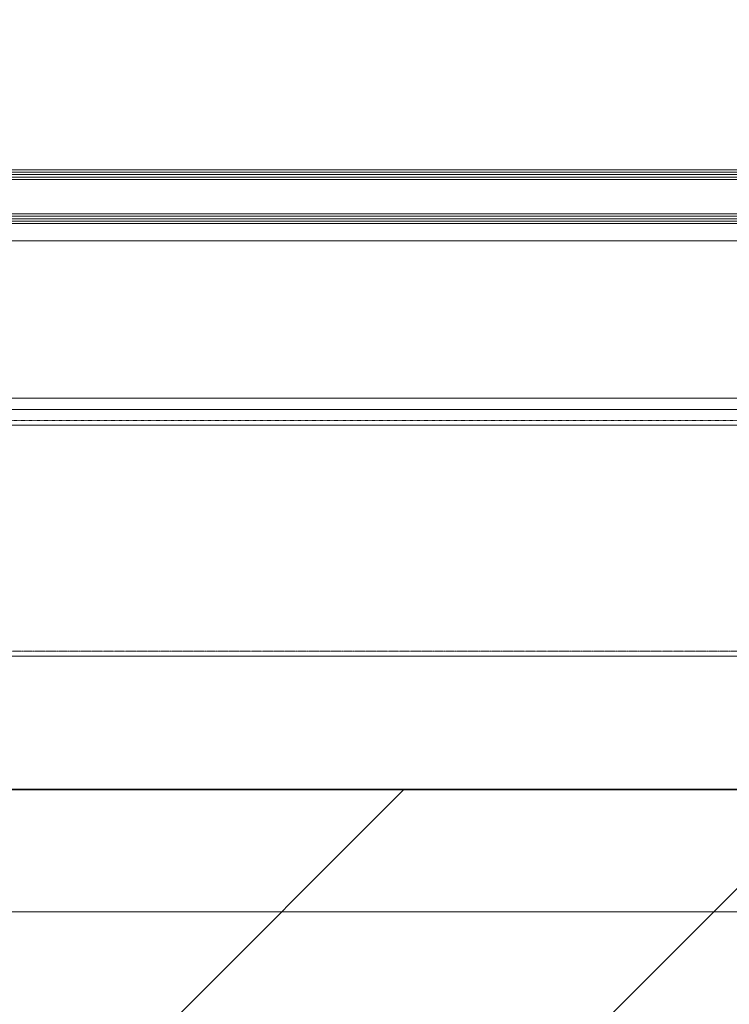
# Model space of a CAD drawing. Header units: millimetres. Extents: x -226731 to 126254, y -16359 to 60195.
# Tile 101 of 256: x -160087 to -159797, y 20637 to 21039. Entities that reach past the tile are written whole.
import ezdxf

# ---------------------------------------------------------------- set-up
doc = ezdxf.new("R2010")
doc.units = ezdxf.units.MM
doc.header["$LTSCALE"] = 0.1
doc.header["$MEASUREMENT"] = 0
doc.linetypes.add('HIDDEN', pattern=[0.375, 0.25, -0.125])
for name, color, linetype, lineweight in [('0_CCE_ FF_SIDE WALL SPRINKLER', 6, 'Continuous', 0), ('3_Hatch', 8, 'Continuous', 0), ('sag rod', 4, 'Continuous', 0), ('SPRINKLER COVERAGE AREA', 1, 'Continuous', 9)]:
    doc.layers.add(name, color=color, linetype=linetype, lineweight=lineweight)
doc.layers.add('FIRE FIGHTING SERVICES', color=5, linetype='Continuous')
doc.layers.add('NPC-P-Waste Water Pipe', color=5, linetype='Continuous')
doc.layers.add('V.PORT', color=3, linetype='Continuous', plot=False)

# ---------------------------------------------------------------- blocks, each defined once
blk = doc.blocks.new('*U429')
at = {"layer": '3_Hatch', "color": 8}
for p, q in [((-29.99, 199.78), (-1150, 199.78)), ((-28.4, 105.47), (-1150, 105.47)), ((-30.03, 98.97), (-1150, 98.97)), ((-29.51, 94.41), (-1150, 94.41)), ((-29.56, 30.01), (-1150, 30.01)), ((-1150, 23, 0), (-7.48, 23)), ((-1150, 22, 0), (-7.48, 22)), ((-1150, 21, 0), (-7.48, 21)), ((-1150, 20, 0), (-7.48, 20)), ((-1150, 19, 0), (-7.48, 19)), ((-1150, 5, 0), (-7.48, 5)), ((-1150, 4, 0), (-7.48, 4)), ((-1150, 3, 0), (-7.48, 3)), ((-1150, 2, 0), (-7.48, 2)), ((-1150, 1, 0), (-7.48, 1))]:
    blk.add_line(p, q, dxfattribs=at)
at = {"layer": '3_Hatch', "color": 8, "linetype": 'HIDDEN', "ltscale": 5}
blk.add_line((-29.99, 197.78), (-1150, 197.78), dxfattribs=at)
at = {"layer": '3_Hatch', "color": 8, "linetype": 'HIDDEN'}
blk.add_line((-30.03, 103.48), (-1150, 103.48), dxfattribs=at)
blk = doc.blocks.new('A$C67E6678E')
at = {"layer": 'NPC-P-Waste Water Pipe', "true_color": 0xcd6928}
h = blk.add_hatch(dxfattribs=at)
h.set_pattern_fill('ANSI31', color=32, scale=1000)
h.set_pattern_definition([(45, (164851.16, -10699.63), (-88.38835, 88.38835), [])])
h.paths.add_polyline_path([(10643.22, 4336.71), (6342.1, 4336.71), (6342.1, 4814.08), (5642.47, 4814.08), (5642.47, 4508.48), (2241.01, 4508.48), (2241.01, 4950.01), (1634.91, 4950.01), (1634.91, 6045.28), (842.47, 6045.28), (842.47, 10025), (10643.22, 10025)])
at = {"layer": 'NPC-P-Waste Water Pipe', "color": 32, "true_color": 0xcd6928}
blk.add_lwpolyline([(10643.22, 4336.71), (6342.1, 4336.71), (6342.1, 4814.08), (5642.47, 4814.08), (5642.47, 4508.48), (2241.01, 4508.48), (2241.01, 4950.01), (1634.91, 4950.01), (1634.91, 6045.28), (842.47, 6045.28), (842.47, 10025), (10643.22, 10025)], close=True, dxfattribs=at)
blk = doc.blocks.new('A$C2AD535C3')
at = {"layer": 'SPRINKLER COVERAGE AREA', "color": 1}
blk.add_circle((0, 0), 2500, dxfattribs=at)
blk = doc.blocks.new('G$C3584CA52')
at = {"layer": '0_CCE_ FF_SIDE WALL SPRINKLER', "color": 240, "xscale": -0.6, "yscale": 0.6, "zscale": 0.6}
blk.add_blockref('A$C2AD535C3', (2995.19, -1500), dxfattribs=at)

msp = doc.modelspace()

# ---------------------------------------------------------------- linework, layer by layer
at = {"layer": 'sag rod', "color": 8}
msp.add_lwpolyline([(-160368.13, 20674.63), (-159233.69, 20674.63), (-159233.69, 20724.63), (-160368.13, 20724.63)], close=True, dxfattribs=at)
at = {"layer": 'V.PORT', "color": 8}
msp.add_lwpolyline([(-152367.94, 20724.63), (-164851.16, 20724.63)], dxfattribs=at)

# ---------------------------------------------------------------- block references
at = {"layer": '3_Hatch', "color": 8, "rotation": 179.9999999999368}
msp.add_blockref('*U429', (-160371.95, 20978.95), dxfattribs=at)
at = {"layer": 'FIRE FIGHTING SERVICES'}
msp.add_blockref('G$C3584CA52', (-163018.33, 21220.5), dxfattribs=at)
at = {"layer": 'NPC-P-Waste Water Pipe', "color": 0}
msp.add_blockref('A$C67E6678E', (-164851.16, 10699.63), dxfattribs=at)

doc.saveas('drawing.dxf')
